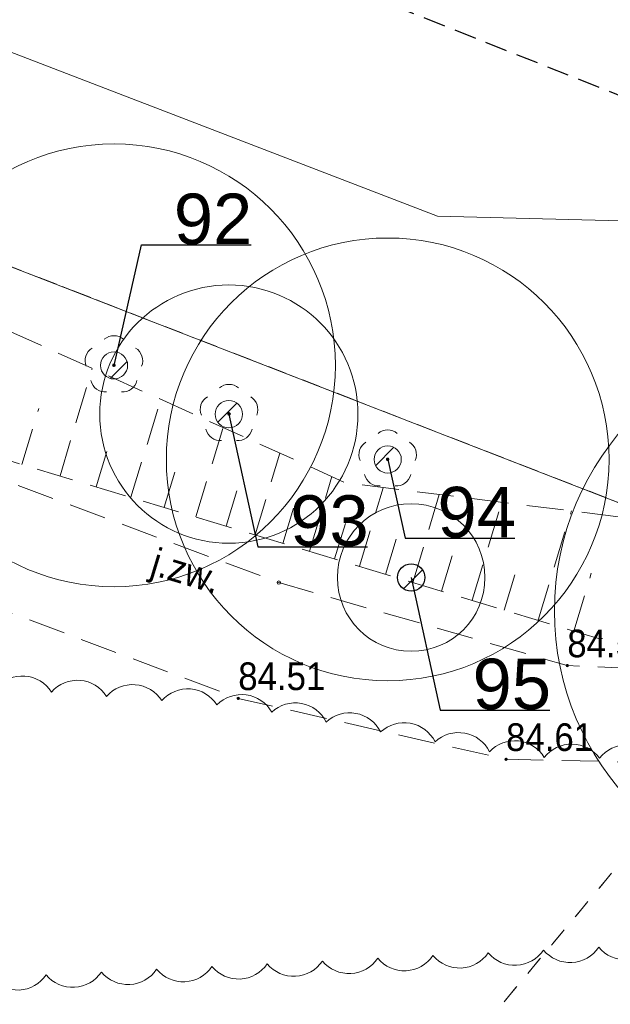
# Model space of a CAD drawing. Header units: metres. Extents: x 6540907 to 6541833, y 5893434 to 5894895.
# Tile 60 of 256: x 6541286 to 6541302, y 5893683 to 5893710. Entities that reach past the tile are written whole.
import ezdxf
from ezdxf import colors
from ezdxf.entities.mleader import LeaderData, LeaderLine
from ezdxf.enums import TextEntityAlignment as Align
from ezdxf.math import Vec2, Vec3

# ---------------------------------------------------------------- set-up
doc = ezdxf.new("R2010")
doc.units = ezdxf.units.M
doc.header["$MEASUREMENT"] = 0
for name, pattern in [('1.0_0.5', [1.5, 1, -0.5]), ('2', [0.8999999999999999, 0.6, -0.3]), ('219-500', [0, 0]), ('egug-500', [1, 0.5, -0.5])]:
    doc.linetypes.add(name, pattern=pattern)
doc.layers.get('0').update_dxf_attribs({"color": 2, "linetype": 'CONTINUOUS', "lineweight": 5})
for name, color, linetype, lineweight in [('140-Punkty robocze', 251, 'CONTINUOUS', 9), ('218-kontur użytku gruntowego', 251, 'CONTINUOUS', 9), ('219-działka ewidencyjna', 152, 'CONTINUOUS', 18), ('chodnik', 251, 'CONTINUOUS', 9), ('chodnik-Atr17', 251, 'CONTINUOUS', 9), ('drzewo liściaste', 251, 'CONTINUOUS', 9), ('pikieta sztuczna', 251, 'CONTINUOUS', 9), ('pikieta sztuczna-Atr2', 251, 'CONTINUOUS', 9), ('skarpa nieumocniona', 251, 'CONTINUOUS', 9), ('woda stojąca', 251, 'CONTINUOUS', 9), ('z_g_TOPOLE_e2', 30, 'CONTINUOUS', 20), ('z_i_drzewa_liściste_korony', 66, 'CONTINUOUS', 20), ('z_i_drzewa_opis', 7, 'CONTINUOUS', 25), ('Zakres', 252, 'CONTINUOUS', 15)]:
    doc.layers.add(name, color=color, linetype=linetype, lineweight=lineweight)
doc.layers.add('z_i_masywy_grupy', color=7, linetype='CONTINUOUS', lineweight=13, true_color=0x7f926c)
doc.styles.add('Opisowy', font='arial.ttf')
doc.styles.get("Standard").update_dxf_attribs({"font": 'Arial', "width": 0.75})

# ---------------------------------------------------------------- blocks, each defined once
blk = doc.blocks.new('OP021')
at = {"linetype": 'Continuous', "lineweight": 13}
h = blk.add_hatch(color=0, dxfattribs=at)
edge = h.paths.add_edge_path()
edge.add_arc((0, 0), 0.05, 0, 360)
at = {"color": 0, "linetype": 'Continuous', "lineweight": 13}
for centre, start, end in [((0, 0.4), 49.272, 130.728), ((-0.38, 0.124), 121.308, 202.548), ((0.38, 0.124), 337.452, 58.692), ((-0.235, -0.324), 193.221, 274.871), ((0.235, -0.324), 265.129, 346.7789999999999)]:
    blk.add_arc(centre, 0.4, start, end, dxfattribs=at)
blk = doc.blocks.new('PW01')
at = {"linetype": 'Continuous', "lineweight": 13}
h = blk.add_hatch(color=0, dxfattribs=at)
edge = h.paths.add_edge_path()
edge.add_arc((0, 0), 0.045, 0, 360)
blk = doc.blocks.new('PIKIETA')
at = {"color": 0}
blk.add_circle((0, 0), 0.045, dxfattribs=at)
blk = doc.blocks.new('_None')
blk = doc.blocks.new('punkt')
h = blk.add_hatch()
h.set_pattern_fill('ANSI32', color=256, scale=0.2)
h.set_pattern_definition([(45, (-4781848.87, -5644337.08), (-1.347038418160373, 1.347038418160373), []), (45, (-4781847.971974, -5644337.08), (-1.347038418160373, 1.347038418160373), [])])
edge = h.paths.add_edge_path()
edge.add_arc((0, 0), 0.2429884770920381, 0, 360)
blk.add_circle((0, 0), 0.2429884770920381)

msp = doc.modelspace()

# ---------------------------------------------------------------- linework, layer by layer
at = {"layer": '218-kontur użytku gruntowego', "linetype": 'egug-500', "lineweight": 18, "flags": 128}
for points in [[(6541308.83, 5893694.63315408), (6541244.66, 5893719.54315408)], [(6541244.66, 5893719.54315408), (6541308.83, 5893694.63315408)], [(6541267.47, 5893645.19315408), (6541308.83, 5893694.63315408)], [(6541308.83, 5893694.63315408), (6541267.47, 5893645.19315408)]]:
    msp.add_lwpolyline(points, dxfattribs=at)
at = {"layer": '219-działka ewidencyjna', "linetype": '219-500', "lineweight": 18, "flags": 128}
msp.add_lwpolyline([(6541308.83, 5893694.63315408), (6541244.66, 5893719.54315408)], dxfattribs=at)
at = {"layer": 'chodnik', "linetype": '1.0_0.5', "lineweight": 18, "flags": 128}
msp.add_lwpolyline([(6541148.09, 5893710.203154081), (6541121.4, 5893696.703154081), (6541122.75, 5893694.81315408), (6541149.27, 5893707.44315408), (6541185.84, 5893721.06315408), (6541214.53, 5893724.55315408), (6541220.14, 5893724.06315408), (6541232.78, 5893720.54315408), (6541273.74, 5893698.72315408), (6541292.32, 5893691.73315408), (6541299.58, 5893690.08315408), (6541311.46, 5893689.823154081), (6541320.71, 5893691.52315408), (6541358.75, 5893703.01315408), (6541381.84, 5893702.76315408), (6541383.11, 5893702.283154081), (6541394.29, 5893699.46315408), (6541417.15, 5893690.50315408), (6541419.74, 5893688.413154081), (6541430.87, 5893678.663154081), (6541433.75, 5893676.30315408), (6541442.13, 5893664.703154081), (6541450.88, 5893651.85315408), (6541461.26, 5893638.50315408), (6541472.88, 5893627.113154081), (6541484.16, 5893618.953154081), (6541492.85, 5893614.033154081), (6541512, 5893607.15315408), (6541515.21, 5893606.55315408), (6541516.3, 5893609.15315408), (6541512.94, 5893609.993154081), (6541494.11, 5893616.77315408), (6541485.78, 5893621.47315408), (6541474.82, 5893629.413154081), (6541463.5, 5893640.50315408), (6541453.3, 5893653.613154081), (6541444.59, 5893666.42315408), (6541435.95, 5893678.38315408), (6541432.81, 5893680.953154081), (6541421.67, 5893690.71315408), (6541418.67, 5893693.12315408), (6541395.21, 5893702.323154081), (6541384.01, 5893705.14315408), (6541382.4, 5893705.76315408), (6541358.33, 5893706.01315408), (6541320.17, 5893694.50315408), (6541310.58, 5893692.44315408), (6541305.73, 5893692.42315408), (6541301.24, 5893692.62315408), (6541301.24, 5893692.62315408), (6541293.42, 5893694.87315408), (6541277.75, 5893700.703154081), (6541274.98, 5893701.48315408), (6541233.63, 5893723.15315408), (6541220.53, 5893727.12315408), (6541214.73, 5893727.19315408), (6541185.16, 5893724.01315408)], close=True, dxfattribs=at)
at = {"layer": 'skarpa nieumocniona', "linetype": '1.0_0.5', "lineweight": 18, "flags": 128}
msp.add_lwpolyline([(6541238.86, 5893726.25315408), (6541222.53, 5893736.27315408), (6541210.27, 5893741.94315408), (6541202.83, 5893742.69315408), (6541175.26, 5893742.363154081), (6541172.11, 5893741.02315408), (6541146.54, 5893728.64315408), (6541121.4, 5893713.94315408), (6541116.81, 5893708.58315408), (6541123.07, 5893711.83315408), (6541147.87, 5893726.10315408), (6541176.95, 5893739.96315408), (6541201.06, 5893739.783154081), (6541202.53, 5893739.68315408), (6541208.92, 5893738.703154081), (6541221.57, 5893733.96315408), (6541245.99, 5893719.033154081), (6541263.08, 5893708.613154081), (6541277.75, 5893700.703154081), (6541302.09, 5893693.35315408), (6541317.41, 5893694.42315408), (6541352.27, 5893704.453154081), (6541358.33, 5893706.01315408), (6541366.33, 5893706.573154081), (6541360.81, 5893706.93315408), (6541351.4, 5893707.533154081), (6541327.52, 5893701.203154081), (6541315.64, 5893697.83315408), (6541306.2, 5893696.21315408), (6541295.24, 5893697.573154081), (6541280.67, 5893704.14315408), (6541263.34, 5893711.21315408), (6541258.09, 5893714.33315408)], close=True, dxfattribs=at)
for points in [[(6541287.49, 5893697.76315408), (6541288.36, 5893700.67315408)], [(6541289.41, 5893697.18315408), (6541290.22, 5893699.84315408)], [(6541286.45, 5893698.073154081), (6541286.91, 5893699.59315408)], [(6541288.47, 5893697.46315408), (6541288.89, 5893698.85315408)], [(6541291.17, 5893696.65315408), (6541291.91, 5893699.073154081)], [(6541292.78, 5893696.163154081), (6541293.45, 5893698.38315408)], [(6541290.31, 5893696.913154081), (6541290.7, 5893698.18315408)], [(6541291.99, 5893696.40315408), (6541292.34, 5893697.56315408)], [(6541294.25, 5893695.72315408), (6541294.86, 5893697.743154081)], [(6541295.61, 5893695.31315408), (6541296.25, 5893697.44315408)], [(6541297.05, 5893694.87315408), (6541297.77, 5893697.26315408)], [(6541293.53, 5893695.93315408), (6541293.85, 5893696.993154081)], [(6541298.66, 5893694.39315408), (6541299.46, 5893697.05315408)], [(6541300.45, 5893693.85315408), (6541301.35, 5893696.81315408)], [(6541294.93, 5893695.51315408), (6541295.24, 5893696.52315408)], [(6541296.31, 5893695.09315408), (6541296.65, 5893696.22315408)], [(6541297.83, 5893694.64315408), (6541298.21, 5893695.89315408)], [(6541299.53, 5893694.12315408), (6541299.95, 5893695.533154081)], [(6541301.42, 5893693.55315408), (6541301.89, 5893695.12315408)]]:
    msp.add_lwpolyline(points, dxfattribs=at)
at = {"layer": 'woda stojąca', "linetype": 'Continuous', "lineweight": 18, "flags": 128}
msp.add_lwpolyline([(6541074.57, 5893702.573154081), (6541086.39, 5893706.05315408), (6541096.18, 5893707.19315408), (6541105.39, 5893710.67315408), (6541116.8, 5893716.05315408), (6541141.83, 5893735.26315408), (6541172.37, 5893747.283154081), (6541190.02, 5893753.12315408), (6541205.73, 5893749.163154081), (6541217.2, 5893745.54315408), (6541235.79, 5893731.13315408), (6541265.97, 5893717.01315408), (6541297.72, 5893704.80315408), (6541316.24, 5893704.33315408), (6541351.89, 5893719.33315408), (6541367.34, 5893722.85315408), (6541389.88, 5893720.18315408)], dxfattribs=at)
at = {"layer": 'z_g_TOPOLE_e2', "linetype": 'Continuous'}
for centre, radius in [((6541288.952360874, 5893700.75928976), 6), ((6541296.37089545, 5893698.210744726), 6), ((6541292.065852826, 5893699.437662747), 3.5), ((6541308.392082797, 5893694.103340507), 7.5)]:
    msp.add_circle(centre, radius, dxfattribs=at)
at = {"layer": 'z_i_drzewa_liściste_korony', "linetype": 'Continuous'}
msp.add_circle((6541297.008138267, 5893695.009795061), 2, dxfattribs=at)
at = {"layer": 'z_i_masywy_grupy', "linetype": 'Continuous'}
for points in [[(6541320.009659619, 5893691.370490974, 0.5000000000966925), (6541318.527961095, 5893691.136889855, 0.5000000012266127), (6541317.046262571, 5893690.903288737, 0.5), (6541315.564564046, 5893690.669687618, 0.5000000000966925), (6541314.082865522, 5893690.436086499, 0.5), (6541312.601166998, 5893690.20248538, 0.500000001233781), (6541311.116503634, 5893690.009668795, 0.4999999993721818), (6541309.616598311, 5893690.026521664, 0.4999999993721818), (6541308.116692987, 5893690.043374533, 0.4999999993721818), (6541306.616787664, 5893690.060227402, 0.4999999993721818), (6541305.11688234, 5893690.07708027, 0.4999999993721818), (6541303.616977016, 5893690.093933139, 0.4999999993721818), (6541302.117071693, 5893690.110786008, 0.4999999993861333), (6541300.617166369, 5893690.127638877, 0.5000000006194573), (6541299.131009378, 5893690.287948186, 0.4999999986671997), (6541297.655204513, 5893690.556276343, 0.5), (6541296.179399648, 5893690.8246045, 0.4999999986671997), (6541294.703594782, 5893691.092932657, 0.5), (6541293.227789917, 5893691.361260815, 0.4999999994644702), (6541291.742470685, 5893691.556145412, 0.4999999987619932), (6541290.247008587, 5893691.67273492, 0.4999999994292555), (6541288.751546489, 5893691.789324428, 0.4999999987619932), (6541287.256084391, 5893691.905913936, 0.4999999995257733), (6541285.760622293, 5893692.022503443, 0.5000000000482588)], [(6541285.613471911, 5893684.167606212, 0.499999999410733), (6541287.111619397, 5893684.242132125, 0.499999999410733), (6541288.609766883, 5893684.316658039, 0.499999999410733), (6541290.107914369, 5893684.391183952, 0.499999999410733), (6541291.606061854, 5893684.465709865, 0.499999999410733), (6541293.10420934, 5893684.540235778, 0.499999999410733), (6541294.602356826, 5893684.614761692, 0.499999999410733), (6541296.100504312, 5893684.689287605, 0.499999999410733), (6541297.598651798, 5893684.763813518, 0.499999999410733), (6541299.096799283, 5893684.838339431, 0.499999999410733), (6541300.594946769, 5893684.912865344, 0.499999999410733), (6541302.093094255, 5893684.987391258, 0.499999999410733), (6541303.591241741, 5893685.061917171, 0.499999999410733), (6541305.089389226, 5893685.136443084, 0.499999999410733), (6541306.587536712, 5893685.210968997, 0.5000000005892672), (6541308.085684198, 5893685.28549491, 0.499999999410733), (6541309.583831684, 5893685.360020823, 0.500000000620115), (6541311.08197917, 5893685.434546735, 0.499999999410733), (6541312.580126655, 5893685.509072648, 0.5000000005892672), (6541314.078274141, 5893685.583598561, 0.499999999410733), (6541315.576421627, 5893685.658124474, 0.500000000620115), (6541317.074569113, 5893685.732650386, 0.499999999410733), (6541318.572716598, 5893685.807176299, 0.5000000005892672), (6541320.070864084, 5893685.881702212, 0.499999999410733)]]:
    msp.add_lwpolyline(points, format="xyb", dxfattribs=at)
at = {"layer": 'Zakres', "linetype": '2', "lineweight": 25, "flags": 128}
msp.add_lwpolyline([(6541682.61, 5893538.60215408), (6541557.28, 5893643.783154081), (6541380.44, 5893717.283154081), (6541307.38, 5893706.19315408), (6541211.66, 5893744.23315408), (6541170.76, 5893749.163154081), (6541137.92, 5893734.863154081), (6541058.11, 5893726.89315408), (6540997.5, 5893673.663154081), (6540930.81, 5893582.59315408)], dxfattribs=at)

# ---------------------------------------------------------------- block references
at = {"layer": '140-Punkty robocze', "linetype": 'Continuous', "lineweight": 13}
msp.add_blockref('PIKIETA', (6541293.42, 5893694.87315408), dxfattribs=at)
at = {"layer": 'drzewo liściaste', "linetype": 'Continuous', "lineweight": 18}
for p in [(6541288.95, 5893700.76315408), (6541288.95, 5893700.76315408), (6541288.95, 5893700.76315408), (6541292.07, 5893699.44315408), (6541292.07, 5893699.44315408), (6541292.07, 5893699.44315408), (6541296.37, 5893698.21315408), (6541296.37, 5893698.21315408), (6541296.37, 5893698.21315408)]:
    msp.add_blockref('OP021', p, dxfattribs=at)
at = {"layer": 'pikieta sztuczna', "linetype": 'Continuous', "lineweight": 13}
for p in [(6541301.24, 5893692.62315408), (6541292.32, 5893691.73315408), (6541299.58, 5893690.08315408)]:
    msp.add_blockref('PW01', p, dxfattribs=at)
at = {"layer": 'z_g_TOPOLE_e2', "linetype": 'Continuous', "xscale": 1.520278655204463, "yscale": 1.520278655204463, "zscale": 1.520278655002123}
for p in [(6541288.952360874, 5893700.75928976), (6541292.065852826, 5893699.437662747), (6541296.37089545, 5893698.210744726)]:
    msp.add_blockref('punkt', p, dxfattribs=at)
at = {"layer": 'z_i_drzewa_opis', "ltscale": 0.01, "xscale": 1.520278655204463, "yscale": 1.520278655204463, "zscale": 1.520278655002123}
msp.add_blockref('punkt', (6541297.008138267, 5893695.009795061), dxfattribs=at)

# ---------------------------------------------------------------- texts
at = {"layer": 'chodnik-Atr17', "width": 0.9}
msp.add_text('j.zw.', height=0.75, rotation=343.184, dxfattribs=at).set_placement((6541289.9, 5893695.10315408))
at = {"layer": 'pikieta sztuczna-Atr2', "width": 0.9}
for s, p in [('84.54', (6541301.24, 5893692.62315408)), ('84.51', (6541292.32, 5893691.73315408)), ('84.61', (6541299.58, 5893690.08315408))]:
    msp.add_text(s, height=0.75, dxfattribs=at).set_placement(p, align=Align.BOTTOM_LEFT)

# ---------------------------------------------------------------- leaders
at = {"layer": 'z_g_TOPOLE_e2', "linetype": 'Continuous'}
ml = msp.add_multileader_mtext('Standard', dxfattribs=at)
ml.set_content('92', color=256, style='Opisowy')
ml.set_leader_properties()
ml.set_arrow_properties(name='NONE')
ml.build(insert=Vec2(0, 0))
ml.multileader.update_dxf_attribs({"has_dogleg": 0, "text_left_attachment_type": 6, "text_right_attachment_type": 5, "text_top_attachment_type": 0, "text_bottom_attachment_type": 0, "dogleg_length": 1.91433062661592, "arrow_head_size": 7.005444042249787})
ctx = ml.context
ctx.base_point, ctx.char_height, ctx.arrow_head_size, ctx.landing_gap_size, ctx.plane_origin, ctx.plane_x_axis, ctx.plane_y_axis = Vec3(6541289.697659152, 5893704.02198125), 1.368250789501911, 7.005444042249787, 0.8756805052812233, Vec3(6541282.369900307, 5893692.782823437), Vec3(1, -1.49998432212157e-15), Vec3(1.49998432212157e-15, 1)
ctx.left_attachment, ctx.right_attachment, ctx.attachment_type = 6, 5, 2
notes = []
notes.append((ctx, [(1, (1, 1, 0), (6541286.657101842, 5893704.02198125), (1, -1.49998432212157e-15), 3.040557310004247, [(0, [(6541288.952360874, 5893700.75928976), (6541289.697659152, 5893704.02198125), (6541289.697659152, 5893704.02198125), (6541289.697659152, 5893704.02198125), (6541289.697659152, 5893704.02198125), (6541289.697659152, 5893704.02198125), (6541289.697659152, 5893704.02198125), (6541289.697659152, 5893704.02198125), (6541289.697659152, 5893704.02198125), (6541289.697659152, 5893704.02198125), (6541289.697659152, 5893704.02198125), (6541289.697659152, 5893704.02198125), (6541289.697659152, 5893704.02198125), (6541289.697659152, 5893704.02198125), (6541289.697659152, 5893704.02198125), (6541289.697659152, 5893704.02198125), (6541289.697659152, 5893704.02198125), (6541289.697659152, 5893704.02198125), (6541289.697659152, 5893704.02198125), (6541289.697659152, 5893704.02198125), (6541289.697659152, 5893704.02198125), (6541289.697659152, 5893704.02198125), (6541289.697659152, 5893704.02198125), (6541289.697659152, 5893704.02198125), (6541289.697659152, 5893704.02198125), (6541289.697659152, 5893704.02198125), (6541289.697659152, 5893704.02198125), (6541289.697659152, 5893704.02198125), (6541289.697659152, 5893704.02198125), (6541289.697659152, 5893704.02198125), (6541289.697659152, 5893704.02198125), (6541289.697659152, 5893704.02198125), (6541289.697659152, 5893704.02198125), (6541289.697659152, 5893704.02198125), (6541289.697659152, 5893704.02198125), (6541289.697659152, 5893704.02198125), (6541289.697659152, 5893704.02198125), (6541289.697659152, 5893704.02198125), (6541289.697659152, 5893704.02198125), (6541289.697659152, 5893704.02198125), (6541289.697659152, 5893704.02198125), (6541289.697659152, 5893704.02198125), (6541289.697659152, 5893704.02198125), (6541289.697659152, 5893704.02198125), (6541289.697659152, 5893704.02198125), (6541289.697659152, 5893704.02198125), (6541289.697659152, 5893704.02198125), (6541289.697659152, 5893704.02198125), (6541289.697659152, 5893704.02198125), (6541289.697659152, 5893704.02198125), (6541289.697659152, 5893704.02198125), (6541289.697659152, 5893704.02198125), (6541289.697659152, 5893704.02198125), (6541289.697659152, 5893704.02198125), (6541289.697659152, 5893704.02198125), (6541289.697659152, 5893704.02198125), (6541289.697659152, 5893704.02198125), (6541289.697659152, 5893704.02198125), (6541289.697659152, 5893704.02198125), (6541289.697659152, 5893704.02198125), (6541289.697659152, 5893704.02198125), (6541289.697659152, 5893704.02198125), (6541289.697659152, 5893704.02198125), (6541289.697659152, 5893704.02198125), (6541289.697659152, 5893704.02198125), (6541289.697659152, 5893704.02198125), (6541289.697659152, 5893704.02198125), (6541289.697659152, 5893704.02198125), (6541289.697659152, 5893704.02198125), (6541289.697659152, 5893704.02198125), (6541289.697659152, 5893704.02198125), (6541289.697659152, 5893704.02198125), (6541289.697659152, 5893704.02198125), (6541289.697659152, 5893704.02198125), (6541289.697659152, 5893704.02198125), (6541289.697659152, 5893704.02198125), (6541289.697659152, 5893704.02198125), (6541289.697659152, 5893704.02198125), (6541289.697659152, 5893704.02198125), (6541289.697659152, 5893704.02198125), (6541289.697659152, 5893704.02198125), (6541289.697659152, 5893704.02198125), (6541289.697659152, 5893704.02198125), (6541289.697659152, 5893704.02198125), (6541289.697659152, 5893704.02198125), (6541289.697659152, 5893704.02198125), (6541289.697659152, 5893704.02198125), (6541289.697659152, 5893704.02198125), (6541289.697659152, 5893704.02198125), (6541289.697659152, 5893704.02198125), (6541289.697659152, 5893704.02198125), (6541289.697659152, 5893704.02198125), (6541289.697659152, 5893704.02198125), (6541289.697659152, 5893704.02198125), (6541289.697659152, 5893704.02198125), (6541289.697659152, 5893704.02198125), (6541289.697659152, 5893704.02198125), (6541289.697659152, 5893704.02198125), (6541289.697659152, 5893704.02198125), (6541289.697659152, 5893704.02198125), (6541289.697659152, 5893704.02198125), (6541289.697659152, 5893704.02198125), (6541289.697659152, 5893704.02198125), (6541289.697659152, 5893704.02198125), (6541289.697659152, 5893704.02198125), (6541289.697659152, 5893704.02198125), (6541289.697659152, 5893704.02198125), (6541289.697659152, 5893704.02198125), (6541289.697659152, 5893704.02198125), (6541289.697659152, 5893704.02198125), (6541289.697659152, 5893704.02198125), (6541289.697659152, 5893704.02198125), (6541289.697659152, 5893704.02198125), (6541289.697659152, 5893704.02198125), (6541289.697659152, 5893704.02198125), (6541289.697659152, 5893704.02198125), (6541289.697659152, 5893704.02198125), (6541289.697659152, 5893704.02198125), (6541289.697659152, 5893704.02198125), (6541289.697659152, 5893704.02198125), (6541289.697659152, 5893704.02198125), (6541289.697659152, 5893704.02198125), (6541289.697659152, 5893704.02198125), (6541289.697659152, 5893704.02198125), (6541289.697659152, 5893704.02198125), (6541289.697659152, 5893704.02198125), (6541289.697659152, 5893704.02198125), (6541289.697659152, 5893704.02198125)], 256, [])])]))
ctx.mtext.insert, ctx.mtext.text_direction, ctx.mtext.rotation, ctx.mtext.flow_direction = Vec3(6541290.573339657, 5893705.413565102), Vec3(1, -1.49998432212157e-15), -1.49998432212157e-15, 5
ml = msp.add_multileader_mtext('Standard', dxfattribs=at)
ml.set_content('93', color=256, style='Opisowy')
ml.set_leader_properties()
ml.set_arrow_properties(name='NONE')
ml.build(insert=Vec2(0, 0))
ml.multileader.update_dxf_attribs({"has_dogleg": 0, "text_left_attachment_type": 6, "text_right_attachment_type": 5, "text_top_attachment_type": 0, "text_bottom_attachment_type": 0, "dogleg_length": 1.91433062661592, "arrow_head_size": 7.005444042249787})
ctx = ml.context
ctx.base_point, ctx.char_height, ctx.arrow_head_size, ctx.landing_gap_size, ctx.plane_origin, ctx.plane_x_axis, ctx.plane_y_axis = Vec3(6541292.854511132, 5893695.845260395), 1.368250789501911, 7.005444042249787, 0.8756805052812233, Vec3(6541285.483392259, 5893691.461196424), Vec3(1, -1.49998432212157e-15), Vec3(1.49998432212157e-15, 1)
ctx.left_attachment, ctx.right_attachment, ctx.attachment_type = 6, 5, 2
notes.append((ctx, [(1, (1, 1, 0), (6541289.813953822, 5893695.845260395), (1, -1.49998432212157e-15), 3.040557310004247, [(0, [(6541292.065852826, 5893699.437662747), (6541292.854511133, 5893695.845260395), (6541292.854511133, 5893695.845260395), (6541292.854511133, 5893695.845260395), (6541292.854511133, 5893695.845260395), (6541292.854511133, 5893695.845260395), (6541292.854511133, 5893695.845260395), (6541292.854511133, 5893695.845260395), (6541292.854511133, 5893695.845260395), (6541292.854511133, 5893695.845260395), (6541292.854511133, 5893695.845260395), (6541292.854511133, 5893695.845260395), (6541292.854511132, 5893695.845260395), (6541292.854511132, 5893695.845260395), (6541292.854511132, 5893695.845260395), (6541292.854511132, 5893695.845260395), (6541292.854511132, 5893695.845260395), (6541292.854511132, 5893695.845260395), (6541292.854511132, 5893695.845260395), (6541292.854511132, 5893695.845260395), (6541292.854511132, 5893695.845260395), (6541292.854511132, 5893695.845260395), (6541292.854511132, 5893695.845260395), (6541292.854511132, 5893695.845260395), (6541292.854511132, 5893695.845260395), (6541292.854511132, 5893695.845260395), (6541292.854511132, 5893695.845260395), (6541292.854511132, 5893695.845260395), (6541292.854511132, 5893695.845260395), (6541292.854511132, 5893695.845260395), (6541292.854511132, 5893695.845260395), (6541292.854511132, 5893695.845260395), (6541292.854511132, 5893695.845260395), (6541292.854511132, 5893695.845260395), (6541292.854511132, 5893695.845260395), (6541292.854511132, 5893695.845260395), (6541292.854511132, 5893695.845260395), (6541292.854511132, 5893695.845260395), (6541292.854511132, 5893695.845260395), (6541292.854511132, 5893695.845260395), (6541292.854511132, 5893695.845260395), (6541292.854511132, 5893695.845260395), (6541292.854511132, 5893695.845260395), (6541292.854511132, 5893695.845260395), (6541292.854511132, 5893695.845260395), (6541292.854511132, 5893695.845260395), (6541292.854511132, 5893695.845260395), (6541292.854511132, 5893695.845260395), (6541292.854511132, 5893695.845260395), (6541292.854511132, 5893695.845260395), (6541292.854511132, 5893695.845260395), (6541292.854511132, 5893695.845260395), (6541292.854511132, 5893695.845260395), (6541292.854511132, 5893695.845260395), (6541292.854511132, 5893695.845260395), (6541292.854511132, 5893695.845260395), (6541292.854511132, 5893695.845260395), (6541292.854511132, 5893695.845260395), (6541292.854511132, 5893695.845260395), (6541292.854511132, 5893695.845260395), (6541292.854511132, 5893695.845260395), (6541292.854511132, 5893695.845260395), (6541292.854511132, 5893695.845260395), (6541292.854511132, 5893695.845260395), (6541292.854511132, 5893695.845260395), (6541292.854511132, 5893695.845260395), (6541292.854511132, 5893695.845260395), (6541292.854511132, 5893695.845260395), (6541292.854511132, 5893695.845260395), (6541292.854511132, 5893695.845260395), (6541292.854511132, 5893695.845260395), (6541292.854511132, 5893695.845260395), (6541292.854511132, 5893695.845260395), (6541292.854511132, 5893695.845260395), (6541292.854511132, 5893695.845260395), (6541292.854511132, 5893695.845260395), (6541292.854511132, 5893695.845260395), (6541292.854511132, 5893695.845260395), (6541292.854511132, 5893695.845260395), (6541292.854511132, 5893695.845260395), (6541292.854511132, 5893695.845260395), (6541292.854511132, 5893695.845260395), (6541292.854511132, 5893695.845260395), (6541292.854511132, 5893695.845260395), (6541292.854511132, 5893695.845260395), (6541292.854511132, 5893695.845260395), (6541292.854511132, 5893695.845260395), (6541292.854511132, 5893695.845260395), (6541292.854511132, 5893695.845260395), (6541292.854511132, 5893695.845260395), (6541292.854511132, 5893695.845260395), (6541292.854511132, 5893695.845260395), (6541292.854511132, 5893695.845260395), (6541292.854511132, 5893695.845260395), (6541292.854511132, 5893695.845260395), (6541292.854511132, 5893695.845260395), (6541292.854511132, 5893695.845260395), (6541292.854511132, 5893695.845260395), (6541292.854511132, 5893695.845260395), (6541292.854511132, 5893695.845260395), (6541292.854511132, 5893695.845260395), (6541292.854511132, 5893695.845260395), (6541292.854511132, 5893695.845260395), (6541292.854511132, 5893695.845260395), (6541292.854511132, 5893695.845260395), (6541292.854511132, 5893695.845260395), (6541292.854511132, 5893695.845260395), (6541292.854511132, 5893695.845260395), (6541292.854511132, 5893695.845260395), (6541292.854511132, 5893695.845260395), (6541292.854511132, 5893695.845260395), (6541292.854511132, 5893695.845260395), (6541292.854511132, 5893695.845260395), (6541292.854511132, 5893695.845260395), (6541292.854511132, 5893695.845260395), (6541292.854511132, 5893695.845260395), (6541292.854511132, 5893695.845260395), (6541292.854511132, 5893695.845260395), (6541292.854511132, 5893695.845260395), (6541292.854511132, 5893695.845260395), (6541292.854511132, 5893695.845260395), (6541292.854511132, 5893695.845260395), (6541292.854511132, 5893695.845260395), (6541292.854511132, 5893695.845260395), (6541292.854511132, 5893695.845260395), (6541292.854511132, 5893695.845260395)], 256, [])])]))
ctx.mtext.insert, ctx.mtext.text_direction, ctx.mtext.rotation, ctx.mtext.flow_direction = Vec3(6541293.730191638, 5893697.237777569), Vec3(1, -1.49998432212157e-15), -1.49998432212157e-15, 5
ml = msp.add_multileader_mtext('Standard', dxfattribs=at)
ml.set_content('94', color=256, style='Opisowy')
ml.set_leader_properties()
ml.set_arrow_properties(name='NONE')
ml.build(insert=Vec2(0, 0))
ml.multileader.update_dxf_attribs({"has_dogleg": 0, "text_left_attachment_type": 6, "text_right_attachment_type": 5, "text_top_attachment_type": 0, "text_bottom_attachment_type": 0, "dogleg_length": 1.91433062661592, "arrow_head_size": 7.005444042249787})
ctx = ml.context
ctx.base_point, ctx.char_height, ctx.arrow_head_size, ctx.landing_gap_size, ctx.plane_origin, ctx.plane_x_axis, ctx.plane_y_axis = Vec3(6541296.845058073, 5893696.074873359), 1.368250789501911, 7.005444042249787, 0.8756805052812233, Vec3(6541289.788434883, 5893690.234278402), Vec3(1, -1.49998432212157e-15), Vec3(1.49998432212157e-15, 1)
ctx.left_attachment, ctx.right_attachment, ctx.attachment_type = 6, 5, 2
notes.append((ctx, [(1, (1, 1, 0), (6541293.804500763, 5893696.074873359), (1, -1.49998432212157e-15), 3.040557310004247, [(0, [(6541296.37089545, 5893698.210744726), (6541296.845058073, 5893696.074873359), (6541296.845058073, 5893696.074873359), (6541296.845058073, 5893696.074873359), (6541296.845058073, 5893696.074873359), (6541296.845058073, 5893696.074873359), (6541296.845058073, 5893696.074873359), (6541296.845058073, 5893696.074873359), (6541296.845058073, 5893696.074873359), (6541296.845058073, 5893696.074873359), (6541296.845058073, 5893696.074873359), (6541296.845058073, 5893696.074873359), (6541296.845058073, 5893696.074873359), (6541296.845058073, 5893696.074873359), (6541296.845058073, 5893696.074873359), (6541296.845058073, 5893696.074873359), (6541296.845058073, 5893696.074873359), (6541296.845058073, 5893696.074873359), (6541296.845058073, 5893696.074873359), (6541296.845058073, 5893696.074873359), (6541296.845058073, 5893696.074873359), (6541296.845058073, 5893696.074873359), (6541296.845058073, 5893696.074873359), (6541296.845058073, 5893696.074873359), (6541296.845058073, 5893696.074873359), (6541296.845058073, 5893696.074873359), (6541296.845058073, 5893696.074873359), (6541296.845058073, 5893696.074873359), (6541296.845058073, 5893696.074873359), (6541296.845058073, 5893696.074873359), (6541296.845058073, 5893696.074873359), (6541296.845058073, 5893696.074873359), (6541296.845058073, 5893696.074873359), (6541296.845058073, 5893696.074873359), (6541296.845058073, 5893696.074873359), (6541296.845058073, 5893696.074873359), (6541296.845058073, 5893696.074873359), (6541296.845058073, 5893696.074873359), (6541296.845058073, 5893696.074873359), (6541296.845058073, 5893696.074873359), (6541296.845058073, 5893696.074873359), (6541296.845058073, 5893696.074873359), (6541296.845058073, 5893696.074873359), (6541296.845058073, 5893696.074873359), (6541296.845058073, 5893696.074873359), (6541296.845058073, 5893696.074873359), (6541296.845058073, 5893696.074873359), (6541296.845058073, 5893696.074873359), (6541296.845058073, 5893696.074873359), (6541296.845058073, 5893696.074873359), (6541296.845058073, 5893696.074873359), (6541296.845058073, 5893696.074873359), (6541296.845058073, 5893696.074873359), (6541296.845058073, 5893696.074873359), (6541296.845058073, 5893696.074873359), (6541296.845058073, 5893696.074873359), (6541296.845058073, 5893696.074873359), (6541296.845058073, 5893696.074873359), (6541296.845058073, 5893696.074873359), (6541296.845058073, 5893696.074873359), (6541296.845058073, 5893696.074873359), (6541296.845058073, 5893696.074873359), (6541296.845058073, 5893696.074873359), (6541296.845058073, 5893696.074873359), (6541296.845058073, 5893696.074873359), (6541296.845058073, 5893696.074873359), (6541296.845058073, 5893696.074873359), (6541296.845058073, 5893696.074873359), (6541296.845058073, 5893696.074873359), (6541296.845058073, 5893696.074873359), (6541296.845058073, 5893696.074873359), (6541296.845058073, 5893696.074873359), (6541296.845058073, 5893696.074873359), (6541296.845058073, 5893696.074873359), (6541296.845058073, 5893696.074873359), (6541296.845058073, 5893696.074873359), (6541296.845058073, 5893696.074873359), (6541296.845058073, 5893696.074873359), (6541296.845058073, 5893696.074873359), (6541296.845058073, 5893696.074873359), (6541296.845058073, 5893696.074873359), (6541296.845058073, 5893696.074873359), (6541296.845058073, 5893696.074873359), (6541296.845058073, 5893696.074873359), (6541296.845058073, 5893696.074873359), (6541296.845058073, 5893696.074873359), (6541296.845058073, 5893696.074873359), (6541296.845058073, 5893696.074873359), (6541296.845058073, 5893696.074873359), (6541296.845058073, 5893696.074873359), (6541296.845058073, 5893696.074873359), (6541296.845058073, 5893696.074873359), (6541296.845058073, 5893696.074873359), (6541296.845058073, 5893696.074873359), (6541296.845058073, 5893696.074873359), (6541296.845058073, 5893696.074873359), (6541296.845058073, 5893696.074873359), (6541296.845058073, 5893696.074873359), (6541296.845058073, 5893696.074873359), (6541296.845058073, 5893696.074873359), (6541296.845058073, 5893696.074873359), (6541296.845058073, 5893696.074873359), (6541296.845058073, 5893696.074873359), (6541296.845058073, 5893696.074873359), (6541296.845058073, 5893696.074873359), (6541296.845058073, 5893696.074873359), (6541296.845058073, 5893696.074873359), (6541296.845058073, 5893696.074873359), (6541296.845058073, 5893696.074873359), (6541296.845058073, 5893696.074873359), (6541296.845058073, 5893696.074873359), (6541296.845058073, 5893696.074873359), (6541296.845058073, 5893696.074873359), (6541296.845058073, 5893696.074873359), (6541296.845058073, 5893696.074873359), (6541296.845058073, 5893696.074873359), (6541296.845058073, 5893696.074873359), (6541296.845058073, 5893696.074873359), (6541296.845058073, 5893696.074873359), (6541296.845058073, 5893696.074873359), (6541296.845058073, 5893696.074873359), (6541296.845058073, 5893696.074873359), (6541296.845058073, 5893696.074873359), (6541296.845058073, 5893696.074873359), (6541296.845058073, 5893696.074873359), (6541296.845058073, 5893696.074873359)], 256, [])])]))
ctx.mtext.insert, ctx.mtext.text_direction, ctx.mtext.rotation, ctx.mtext.flow_direction = Vec3(6541297.720738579, 5893697.466457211), Vec3(1, -1.49998432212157e-15), -1.49998432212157e-15, 5
at = {"layer": 'z_i_drzewa_opis'}
ml = msp.add_multileader_mtext('Standard', dxfattribs=at)
ml.set_content('95', color=256, style='Opisowy')
ml.set_leader_properties()
ml.set_arrow_properties(name='NONE')
ml.build(insert=Vec2(0, 0))
ml.multileader.update_dxf_attribs({"has_dogleg": 0, "text_left_attachment_type": 6, "text_right_attachment_type": 5, "text_top_attachment_type": 0, "text_bottom_attachment_type": 0, "dogleg_length": 1.91433062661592, "arrow_head_size": 7.005444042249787})
ctx = ml.context
ctx.base_point, ctx.char_height, ctx.arrow_head_size, ctx.landing_gap_size, ctx.plane_origin, ctx.plane_x_axis, ctx.plane_y_axis = Vec3(6541297.796796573, 5893691.417392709), 1.368250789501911, 7.005444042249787, 0.8756805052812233, Vec3(6541290.4256777, 5893687.033328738), Vec3(1, -1.49998432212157e-15), Vec3(1.49998432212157e-15, 1)
ctx.left_attachment, ctx.right_attachment, ctx.attachment_type = 6, 5, 2
notes.append((ctx, [(1, (1, 1, 0), (6541294.756239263, 5893691.417392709), (1, -1.49998432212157e-15), 3.040557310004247, [(0, [(6541297.008138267, 5893695.009795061), (6541297.796796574, 5893691.417392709), (6541297.796796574, 5893691.417392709), (6541297.796796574, 5893691.417392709), (6541297.796796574, 5893691.417392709), (6541297.796796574, 5893691.417392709), (6541297.796796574, 5893691.417392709), (6541297.796796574, 5893691.417392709), (6541297.796796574, 5893691.417392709), (6541297.796796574, 5893691.417392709), (6541297.796796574, 5893691.417392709), (6541297.796796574, 5893691.417392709), (6541297.796796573, 5893691.417392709), (6541297.796796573, 5893691.417392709), (6541297.796796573, 5893691.417392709), (6541297.796796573, 5893691.417392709), (6541297.796796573, 5893691.417392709), (6541297.796796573, 5893691.417392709), (6541297.796796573, 5893691.417392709), (6541297.796796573, 5893691.417392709), (6541297.796796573, 5893691.417392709), (6541297.796796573, 5893691.417392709), (6541297.796796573, 5893691.417392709), (6541297.796796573, 5893691.417392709), (6541297.796796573, 5893691.417392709), (6541297.796796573, 5893691.417392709), (6541297.796796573, 5893691.417392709), (6541297.796796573, 5893691.417392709), (6541297.796796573, 5893691.417392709), (6541297.796796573, 5893691.417392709), (6541297.796796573, 5893691.417392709), (6541297.796796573, 5893691.417392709), (6541297.796796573, 5893691.417392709), (6541297.796796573, 5893691.417392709), (6541297.796796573, 5893691.417392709), (6541297.796796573, 5893691.417392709), (6541297.796796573, 5893691.417392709), (6541297.796796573, 5893691.417392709), (6541297.796796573, 5893691.417392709), (6541297.796796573, 5893691.417392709), (6541297.796796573, 5893691.417392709), (6541297.796796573, 5893691.417392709), (6541297.796796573, 5893691.417392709), (6541297.796796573, 5893691.417392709), (6541297.796796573, 5893691.417392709), (6541297.796796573, 5893691.417392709), (6541297.796796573, 5893691.417392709), (6541297.796796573, 5893691.417392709), (6541297.796796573, 5893691.417392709), (6541297.796796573, 5893691.417392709), (6541297.796796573, 5893691.417392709), (6541297.796796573, 5893691.417392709), (6541297.796796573, 5893691.417392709), (6541297.796796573, 5893691.417392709), (6541297.796796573, 5893691.417392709), (6541297.796796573, 5893691.417392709), (6541297.796796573, 5893691.417392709), (6541297.796796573, 5893691.417392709), (6541297.796796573, 5893691.417392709), (6541297.796796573, 5893691.417392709), (6541297.796796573, 5893691.417392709), (6541297.796796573, 5893691.417392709), (6541297.796796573, 5893691.417392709), (6541297.796796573, 5893691.417392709), (6541297.796796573, 5893691.417392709), (6541297.796796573, 5893691.417392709), (6541297.796796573, 5893691.417392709), (6541297.796796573, 5893691.417392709), (6541297.796796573, 5893691.417392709), (6541297.796796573, 5893691.417392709), (6541297.796796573, 5893691.417392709), (6541297.796796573, 5893691.417392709), (6541297.796796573, 5893691.417392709), (6541297.796796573, 5893691.417392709), (6541297.796796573, 5893691.417392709), (6541297.796796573, 5893691.417392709), (6541297.796796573, 5893691.417392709), (6541297.796796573, 5893691.417392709), (6541297.796796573, 5893691.417392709), (6541297.796796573, 5893691.417392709), (6541297.796796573, 5893691.417392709), (6541297.796796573, 5893691.417392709), (6541297.796796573, 5893691.417392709), (6541297.796796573, 5893691.417392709), (6541297.796796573, 5893691.417392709), (6541297.796796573, 5893691.417392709), (6541297.796796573, 5893691.417392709), (6541297.796796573, 5893691.417392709), (6541297.796796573, 5893691.417392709), (6541297.796796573, 5893691.417392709), (6541297.796796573, 5893691.417392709), (6541297.796796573, 5893691.417392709), (6541297.796796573, 5893691.417392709), (6541297.796796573, 5893691.417392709), (6541297.796796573, 5893691.417392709), (6541297.796796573, 5893691.417392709), (6541297.796796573, 5893691.417392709), (6541297.796796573, 5893691.417392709), (6541297.796796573, 5893691.417392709), (6541297.796796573, 5893691.417392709), (6541297.796796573, 5893691.417392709), (6541297.796796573, 5893691.417392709), (6541297.796796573, 5893691.417392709), (6541297.796796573, 5893691.417392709), (6541297.796796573, 5893691.417392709), (6541297.796796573, 5893691.417392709), (6541297.796796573, 5893691.417392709), (6541297.796796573, 5893691.417392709), (6541297.796796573, 5893691.417392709), (6541297.796796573, 5893691.417392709), (6541297.796796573, 5893691.417392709), (6541297.796796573, 5893691.417392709), (6541297.796796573, 5893691.417392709), (6541297.796796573, 5893691.417392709), (6541297.796796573, 5893691.417392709), (6541297.796796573, 5893691.417392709), (6541297.796796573, 5893691.417392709), (6541297.796796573, 5893691.417392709), (6541297.796796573, 5893691.417392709), (6541297.796796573, 5893691.417392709), (6541297.796796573, 5893691.417392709), (6541297.796796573, 5893691.417392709), (6541297.796796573, 5893691.417392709), (6541297.796796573, 5893691.417392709), (6541297.796796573, 5893691.417392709), (6541297.796796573, 5893691.417392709)], 256, [])])]))
ctx.mtext.insert, ctx.mtext.text_direction, ctx.mtext.rotation, ctx.mtext.flow_direction = Vec3(6541298.672477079, 5893692.808976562), Vec3(1, -1.49998432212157e-15), -1.49998432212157e-15, 5
for ctx, leaders in notes:
    for number, flags, end, landing, length, lines in leaders:
        leader = LeaderData()
        leader.index, (leader.has_last_leader_line, leader.has_dogleg_vector, leader.attachment_direction) = number, flags
        leader.last_leader_point, leader.dogleg_vector, leader.dogleg_length = Vec3(end), Vec3(landing), length
        for number, points, colour, breaks in lines:
            line = LeaderLine()
            line.index, line.vertices, line.color, line.breaks = number, Vec3.list(points), colors.encode_raw_color(colour), breaks
            leader.lines.append(line)
        ctx.leaders.append(leader)

doc.saveas('drawing.dxf')
